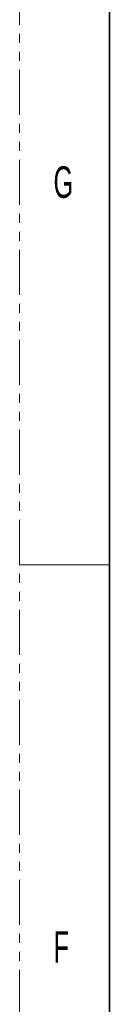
# Model space of a CAD drawing. Header units: millimetres. Extents: x 0 to 1118, y 0 to 864.
# Tile 38 of 256: x 0 to 13, y 586 to 725. Entities that reach past the tile are written whole.
import ezdxf

# ---------------------------------------------------------------- set-up
doc = ezdxf.new("R2010")
doc.units = ezdxf.units.MM
doc.linetypes.add('PHANTOM', pattern=[12.7, 6.35, -1.27, 1.27, -1.27, 1.27, -1.27])
doc.styles.add('SLDTEXTSTYLE3', font='TXT', dxfattribs={"width": 0.6})

msp = doc.modelspace()

# ---------------------------------------------------------------- linework, layer by layer
at = {"color": 7, "linetype": 'PHANTOM', "lineweight": 18}
msp.add_line((0, 0), (0, 863.6), dxfattribs=at)
at = {"color": 7, "linetype": 'Continuous', "lineweight": 35}
msp.add_line((12.7, 838.2), (12.7, 25.4), dxfattribs=at)
at = {"color": 7, "linetype": 'Continuous', "lineweight": 18}
msp.add_line((0, 647.7), (12.7, 647.7), dxfattribs=at)

# ---------------------------------------------------------------- texts
at = {"color": 7, "linetype": 'Continuous', "lineweight": 0, "char_height": 4.445, "attachment_point": 1, "style": 'SLDTEXTSTYLE3'}
for s, insert in [('G', (4.7942, 703.9477)), ('F', (4.7942, 595.9977))]:
    msp.add_mtext(s, dxfattribs=dict(at, insert=insert))

doc.saveas('drawing.dxf')
